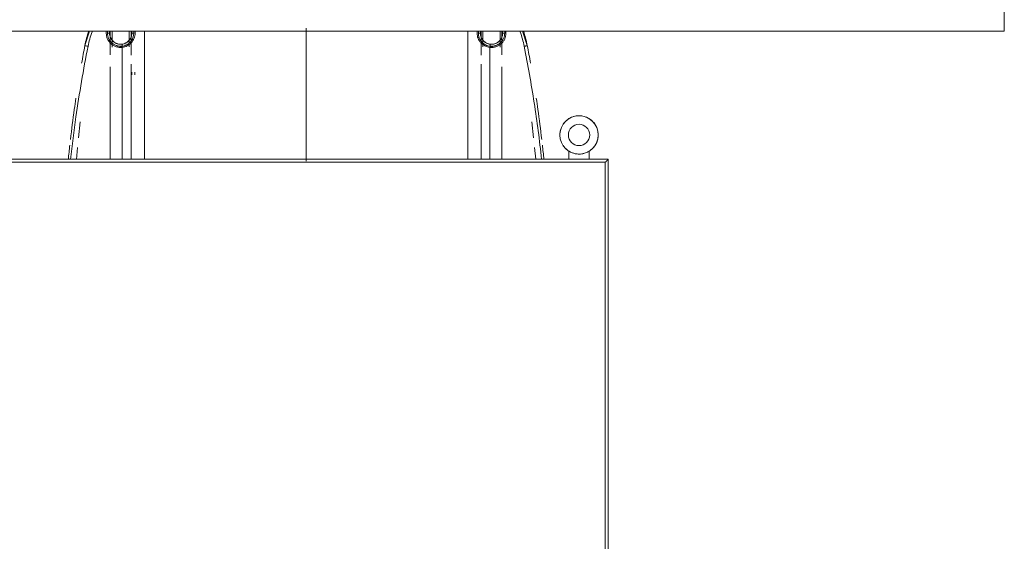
# Model space of a CAD drawing. Header units: metres. Extents: x 1.7 to 42.3, y -72.9 to -47.6.
# Tile 20 of 216: x 7.5 to 8.4, y -70 to -69.5. Entities that reach past the tile are written whole.
import ezdxf

# ---------------------------------------------------------------- set-up
doc = ezdxf.new("R2010")
doc.units = ezdxf.units.M
doc.layers.add('A-GENM', color=7, linetype='Continuous', lineweight=18)
doc.layers.add('I-FURN', color=7, linetype='Continuous', lineweight=18)

# ---------------------------------------------------------------- blocks, each defined once
blk = doc.blocks.new('FDE_CJU03_ConjuntoUsoMúltiplo_1mesa4cadeiras - CJU03_ConjuntoUsoMúltiplo_01mesa04cadeiras-5394098-2PAV - FRIGORÍFICA')
at = {"layer": 'I-FURN', "color": 253, "true_color": 0xaaaaaa}
for p, q in [((-0.3, 0.6), (-0.3, -0.6)), ((0.28833, 0.6), (-0.3, 0.6)), ((-0.297, -0.597), (-0.297, 0.597)), ((-0.297, 0.597), (0.28833, 0.597)), ((-0.297, 0.597), (0.28833, 0.597)), ((-0.297, 0.597), (-0.297, -0.597)), ((-0.2999, 0.581), (-0.30784, 0.581)), ((-0.30784, 0.561), (-0.2999, 0.561)), ((-0.3116, 0.52699), (-0.2999, 0.52819)), ((-0.41239, 0.51981), (-0.42667, 0.51514)), ((-0.33687, 0.52438), (-0.32106, 0.52601)), ((-0.2999, 0.4947), (-0.39144, 0.4947)), ((-0.41172, 0.48298), (-0.41065, 0.48298)), ((-0.42471, 0.47335), (-0.42667, 0.47335)), ((-0.42667, 0.47136), (-0.42476, 0.47136)), ((-0.394, 0.474), (-0.2999, 0.474)), ((-0.42476, 0.13035), (-0.42667, 0.13035)), ((-0.42471, 0.12835), (-0.42667, 0.12835)), ((-0.42667, 0.12835), (-0.42471, 0.12835)), ((-0.2999, 0.1277), (-0.394, 0.1277)), ((-0.41065, 0.11872), (-0.41172, 0.11872)), ((-0.39144, 0.107), (-0.2999, 0.107)), ((-0.41239, 0.08189), (-0.42667, 0.08656)), ((-0.41239, 0.08189), (-0.42667, 0.08655)), ((-0.33688, 0.07732), (-0.32105, 0.07571)), ((-0.31143, 0.07473), (-0.2996, 0.07353))]:
    blk.add_line(p, q, dxfattribs=at)
at = {"layer": 'I-FURN', "color": 253, "true_color": 0xaaaaaa, "flags": 128}
for points in [[(-0.42667, 0.4928), (-0.42576, 0.4928), (-0.42401, 0.4928), (-0.42222, 0.4928), (-0.42039, 0.4928), (-0.41854, 0.4928), (-0.41665, 0.4928), (-0.41474, 0.4928), (-0.41281, 0.4928), (-0.41086, 0.4928)], [(-0.40337, 0.4947), (-0.40536, 0.4947), (-0.40735, 0.4947), (-0.40933, 0.4947), (-0.41129, 0.4947), (-0.41324, 0.4947), (-0.41517, 0.4947), (-0.41707, 0.4947), (-0.41895, 0.4947), (-0.4208, 0.4947), (-0.42262, 0.4947), (-0.4244, 0.4947), (-0.42614, 0.4947)], [(-0.41377, 0.48314), (-0.41374, 0.48522), (-0.41411, 0.4873), (-0.41487, 0.48926), (-0.41598, 0.49105), (-0.41742, 0.49259), (-0.41904, 0.49378), (-0.42183, 0.49496), (-0.42471, 0.49535)], [(-0.42471, 0.47335), (-0.42265, 0.47355), (-0.42062, 0.47414), (-0.41874, 0.47511), (-0.4171, 0.47641), (-0.41582, 0.47787), (-0.41443, 0.48042), (-0.41377, 0.48314)], [(-0.2999, 0.48285), (-0.32732, 0.48283), (-0.35506, 0.48282), (-0.38282, 0.4828), (-0.4106, 0.48278)], [(-0.42667, 0.474), (-0.42576, 0.474), (-0.42401, 0.474), (-0.42222, 0.474), (-0.42039, 0.474), (-0.41854, 0.474), (-0.41665, 0.474), (-0.41474, 0.474), (-0.41281, 0.474), (-0.41086, 0.474), (-0.40889, 0.474), (-0.40691, 0.474), (-0.40492, 0.474), (-0.40293, 0.474)], [(-0.41129, 0.4759), (-0.41324, 0.4759), (-0.41517, 0.4759), (-0.41707, 0.4759), (-0.41895, 0.4759), (-0.4208, 0.4759), (-0.42262, 0.4759), (-0.4244, 0.4759), (-0.42614, 0.4759)], [(-0.2999, 0.46085), (-0.30338, 0.46085), (-0.33902, 0.46085), (-0.37469, 0.46085), (-0.41039, 0.46085), (-0.42667, 0.46085)], [(-0.42667, 0.14085), (-0.41039, 0.14085), (-0.37469, 0.14085), (-0.33902, 0.14085), (-0.30338, 0.14085), (-0.2999, 0.14085)], [(-0.42667, 0.1277), (-0.42576, 0.1277), (-0.42401, 0.1277), (-0.42222, 0.1277), (-0.42039, 0.1277), (-0.41854, 0.1277), (-0.41665, 0.1277), (-0.41474, 0.1277), (-0.41281, 0.1277), (-0.41086, 0.1277), (-0.40889, 0.1277), (-0.40691, 0.1277), (-0.40492, 0.1277), (-0.40293, 0.1277)], [(-0.41377, 0.11856), (-0.4142, 0.12061), (-0.41502, 0.12255), (-0.41618, 0.1243), (-0.41767, 0.1258), (-0.41925, 0.1269), (-0.42194, 0.12799), (-0.42471, 0.12835)], [(-0.38605, 0.1312), (-0.3858, 0.1312), (-0.38553, 0.1312), (-0.38521, 0.1312), (-0.38487, 0.1312), (-0.38449, 0.1312), (-0.38408, 0.1312), (-0.38364, 0.1312)], [(-0.38333, 0.1282), (-0.38379, 0.1282), (-0.38422, 0.1282), (-0.38462, 0.1282), (-0.38499, 0.1282), (-0.38533, 0.1282), (-0.38563, 0.1282), (-0.38589, 0.1282), (-0.38605, 0.1282)], [(-0.41129, 0.1258), (-0.41324, 0.1258), (-0.41517, 0.1258), (-0.41707, 0.1258), (-0.41895, 0.1258), (-0.4208, 0.1258), (-0.42262, 0.1258), (-0.4244, 0.1258), (-0.42614, 0.1258)], [(-0.42471, 0.10635), (-0.42264, 0.10655), (-0.42061, 0.10714), (-0.41874, 0.10811), (-0.41709, 0.10942), (-0.41572, 0.11101), (-0.41471, 0.11275), (-0.41384, 0.11565), (-0.41377, 0.11856)], [(-0.42667, 0.1089), (-0.42576, 0.1089), (-0.42401, 0.1089), (-0.42222, 0.1089), (-0.42039, 0.1089), (-0.41854, 0.1089), (-0.41665, 0.1089), (-0.41474, 0.1089), (-0.41281, 0.1089), (-0.41086, 0.1089)], [(-0.40337, 0.107), (-0.40536, 0.107), (-0.40735, 0.107), (-0.40933, 0.107), (-0.41129, 0.107), (-0.41324, 0.107), (-0.41517, 0.107), (-0.41707, 0.107), (-0.41895, 0.107), (-0.4208, 0.107), (-0.42262, 0.107), (-0.4244, 0.107), (-0.42614, 0.107)]]:
    blk.add_lwpolyline(points, dxfattribs=at)
at = {"layer": 'I-FURN', "color": 253, "true_color": 0xaaaaaa}
for centre, radius, start, end in [((-0.32396, 0.571), 0.019, 0, 180), ((-0.324, 0.571), 0.01896, 123.41546, 164.02616), ((-0.324, 0.571), 0.01896, 69.48811, 100.93945), ((-0.324, 0.571), 0.01896, 23.74265, 55.98552), ((-0.324, 0.571), 0.01053, 0, 180), ((-0.324, 0.571), 0.01896, 0, 16.66606), ((-0.324, 0.571), 0.01896, 169.02538, 180), ((-0.324, 0.571), 0.01896, 180, 196.66606), ((-0.32396, 0.571), 0.019, 180, 360), ((-0.324, 0.571), 0.01053, 180, 0), ((-0.324, 0.571), 0.01896, 303.41546, 344.02616), ((-0.324, 0.571), 0.01896, 349.02538, 0), ((-0.324, 0.571), 0.01896, 203.74265, 235.98553), ((-0.324, 0.571), 0.01896, 249.48811, 280.93945)]:
    blk.add_arc(centre, radius, start, end, dxfattribs=at)
for points, knots in [([(-0.297, 0.597), (-0.29727, 0.59726), (-0.29765, 0.59765), (-0.29815, 0.59815), (-0.29845, 0.59845), (-0.29867, 0.59867), (-0.29888, 0.59888), (-0.29908, 0.59908), (-0.29926, 0.59926), (-0.29942, 0.59942), (-0.29961, 0.59961), (-0.29978, 0.59978), (-0.29995, 0.59995), (-0.3, 0.6), (-0.3, 0.6)], [-1, -1, -1, -1, -0.833333, -0.75, -0.666667, -0.625, -0.583333, -0.5, -0.458333, -0.416667, -0.333333, -0.25, -0.166667, 0, 0, 0, 0]), ([(-0.41174, 0.5167), (-0.39317, 0.52039), (-0.356, 0.52697), (-0.31859, 0.53193), (-0.2999, 0.53399)], [0, 0, 0, 0, 0.2222222, 0.4430121, 0.4430121, 0.4430121, 0.4430121]), ([(-0.3195, 0.5341), (-0.32942, 0.53294), (-0.34304, 0.53118), (-0.35663, 0.52922), (-0.36033, 0.52866)], [0.6330711, 0.6330711, 0.6330711, 0.6330711, 0.75, 0.7938399, 0.7938399, 0.7938399, 0.7938399]), ([(-0.36033, 0.52866), (-0.35663, 0.52922), (-0.34304, 0.53118), (-0.32942, 0.53294), (-0.3195, 0.5341)], [0.2061667, 0.2061667, 0.2061667, 0.2061667, 0.25, 0.3669429, 0.3669429, 0.3669429, 0.3669429]), ([(-0.42475, 0.49868), (-0.4237, 0.49866), (-0.42219, 0.49849), (-0.42029, 0.49798), (-0.4185, 0.49729), (-0.41632, 0.496), (-0.41409, 0.494), (-0.41236, 0.49155), (-0.41111, 0.48878), (-0.41053, 0.48594), (-0.4105, 0.4839), (-0.41059, 0.48285)], [0, 0, 0, 0, 0.125, 0.1875, 0.25, 0.375, 0.5, 0.625, 0.75, 0.875, 1, 1, 1, 1]), ([(-0.42471, 0.49535), (-0.42471, 0.49535), (-0.42473, 0.49551), (-0.42474, 0.49595), (-0.42475, 0.49653), (-0.42475, 0.49708), (-0.42475, 0.49743)], [0, 0, 0, 0, 0.333333, 0.5, 0.666667, 1, 1, 1, 1]), ([(-0.41166, 0.48468), (-0.41167, 0.48503), (-0.41172, 0.48584), (-0.41191, 0.48706), (-0.41235, 0.48874), (-0.4133, 0.49084), (-0.41436, 0.49231), (-0.41497, 0.49298)], [0.07592, 0.07592, 0.07592, 0.07592, 0.125, 0.1875, 0.25, 0.375, 0.5, 0.5, 0.5, 0.5]), ([(-0.42476, 0.47136), (-0.42159, 0.47135), (-0.41688, 0.47318), (-0.41295, 0.47827), (-0.41202, 0.48132), (-0.41185, 0.48285)], [0, 0, 0, 0, 0.5, 0.75, 1, 1, 1, 1]), ([(-0.4106, 0.48278), (-0.41071, 0.48196), (-0.41108, 0.48027), (-0.41187, 0.47823), (-0.41273, 0.47671), (-0.41349, 0.47565), (-0.41435, 0.47466), (-0.41526, 0.47376), (-0.41626, 0.47294), (-0.41771, 0.47195), (-0.42044, 0.4706), (-0.42295, 0.47014), (-0.42475, 0.47011)], [0, 0, 0, 0, 0.125, 0.25, 0.3125, 0.375, 0.4375, 0.5, 0.5625, 0.625, 0.75, 1, 1, 1, 1]), ([(-0.42001, 0.4722), (-0.41928, 0.47248), (-0.41821, 0.47301), (-0.41688, 0.4739), (-0.41597, 0.47465), (-0.41513, 0.47547), (-0.41435, 0.47638), (-0.41366, 0.47735), (-0.41288, 0.47874), (-0.41215, 0.48062), (-0.41183, 0.4822), (-0.41172, 0.48298)], [0.25, 0.25, 0.25, 0.25, 0.375, 0.4375, 0.5, 0.5625, 0.625, 0.6875, 0.75, 0.875, 1, 1, 1, 1]), ([(-0.41377, 0.48314), (-0.41377, 0.48313), (-0.41364, 0.48309), (-0.41323, 0.48303), (-0.41269, 0.48295), (-0.41219, 0.48289), (-0.41185, 0.48285)], [0, 0, 0, 0, 0.333333, 0.5, 0.666667, 1, 1, 1, 1]), ([(-0.42476, 0.47136), (-0.42476, 0.4717), (-0.42475, 0.47223), (-0.42474, 0.47278), (-0.42473, 0.47299), (-0.42473, 0.47308)], [0, 0, 0, 0, 0.3333333, 0.5, 0.6666667, 0.6666667, 0.6666667, 0.6666667]), ([(-0.4296, 0.30085), (-0.42593, 0.30085), (-0.41721, 0.30085), (-0.39894, 0.30085), (-0.38046, 0.30085), (-0.36501, 0.30085), (-0.35334, 0.30085), (-0.34376, 0.30085), (-0.33629, 0.30085), (-0.33087, 0.30085), (-0.32545, 0.30085), (-0.31798, 0.30085), (-0.30885, 0.30085), (-0.30153, 0.30085), (-0.29811, 0.30085)], [0.2953586, 0.2953586, 0.2953586, 0.2953586, 0.3333333, 0.375, 0.4166667, 0.4375, 0.4583333, 0.4791667, 0.4895833, 0.5, 0.5104167, 0.5208333, 0.5416667, 0.5600637, 0.5600637, 0.5600637, 0.5600637]), ([(-0.42473, 0.12862), (-0.42473, 0.12871), (-0.42474, 0.12892), (-0.42475, 0.12948), (-0.42476, 0.13), (-0.42476, 0.13035)], [0.3333333, 0.3333333, 0.3333333, 0.3333333, 0.5, 0.6666667, 1, 1, 1, 1]), ([(-0.41185, 0.11885), (-0.41202, 0.12039), (-0.41295, 0.12343), (-0.41688, 0.12852), (-0.42159, 0.13035), (-0.42476, 0.13035)], [0, 0, 0, 0, 0.25, 0.5, 1, 1, 1, 1]), ([(-0.42475, 0.1316), (-0.42296, 0.13157), (-0.42045, 0.1311), (-0.41772, 0.12975), (-0.41626, 0.12877), (-0.41527, 0.12795), (-0.41435, 0.12705), (-0.4135, 0.12606), (-0.41274, 0.125), (-0.41188, 0.12348), (-0.41108, 0.12144), (-0.41071, 0.11974), (-0.4106, 0.11892)], [0, 0, 0, 0, 0.25, 0.375, 0.4375, 0.5, 0.5625, 0.625, 0.6875, 0.75, 0.875, 1, 1, 1, 1]), ([(-0.41172, 0.11872), (-0.41183, 0.1195), (-0.41215, 0.12108), (-0.41288, 0.12296), (-0.41366, 0.12435), (-0.41435, 0.12532), (-0.41513, 0.12623), (-0.41597, 0.12706), (-0.41688, 0.1278), (-0.41821, 0.1287), (-0.41928, 0.12922), (-0.42001, 0.1295)], [0, 0, 0, 0, 0.125, 0.25, 0.3125, 0.375, 0.4375, 0.5, 0.5625, 0.625, 0.75, 0.75, 0.75, 0.75]), ([(-0.41059, 0.11885), (-0.4105, 0.1178), (-0.41052, 0.11577), (-0.41111, 0.11293), (-0.41235, 0.11016), (-0.41408, 0.10771), (-0.41631, 0.10571), (-0.41849, 0.10441), (-0.42029, 0.10372), (-0.42218, 0.10321), (-0.4237, 0.10304), (-0.42475, 0.10302)], [0, 0, 0, 0, 0.125, 0.25, 0.375, 0.5, 0.625, 0.75, 0.8125, 0.875, 1, 1, 1, 1]), ([(-0.41497, 0.10872), (-0.41436, 0.10939), (-0.4133, 0.11086), (-0.41235, 0.11296), (-0.41191, 0.11464), (-0.41172, 0.11586), (-0.41167, 0.11667), (-0.41166, 0.11703)], [0.5, 0.5, 0.5, 0.5, 0.625, 0.75, 0.8125, 0.875, 0.9240867, 0.9240867, 0.9240867, 0.9240867]), ([(-0.41377, 0.11856), (-0.41377, 0.11858), (-0.41364, 0.11861), (-0.41323, 0.11868), (-0.41269, 0.11875), (-0.41219, 0.11881), (-0.41185, 0.11885)], [0, 0, 0, 0, 0.333333, 0.5, 0.666667, 1, 1, 1, 1]), ([(-0.2999, 0.11885), (-0.30903, 0.11885), (-0.3459, 0.11885), (-0.38281, 0.11885), (-0.41059, 0.11885)], [0.5568026, 0.5568026, 0.5568026, 0.5568026, 0.6666667, 1, 1, 1, 1]), ([(-0.42471, 0.10635), (-0.42471, 0.10635), (-0.42473, 0.1062), (-0.42474, 0.10575), (-0.42475, 0.10517), (-0.42475, 0.10463), (-0.42475, 0.10427)], [0, 0, 0, 0, 0.333333, 0.5, 0.666667, 1, 1, 1, 1]), ([(-0.2996, 0.06768), (-0.31369, 0.06923), (-0.35123, 0.07398), (-0.38853, 0.08039), (-0.41174, 0.085)], [0.5558065, 0.5558065, 0.5558065, 0.5558065, 0.7222222, 1, 1, 1, 1]), ([(-0.36033, 0.07304), (-0.35663, 0.07248), (-0.34304, 0.07052), (-0.32942, 0.06876), (-0.3195, 0.06761)], [0.2061682, 0.2061682, 0.2061682, 0.2061682, 0.25, 0.3669297, 0.3669297, 0.3669297, 0.3669297]), ([(-0.3195, 0.0676), (-0.32942, 0.06876), (-0.34304, 0.07052), (-0.35663, 0.07248), (-0.36033, 0.07304)], [0.6330562, 0.6330562, 0.6330562, 0.6330562, 0.75, 0.7938251, 0.7938251, 0.7938251, 0.7938251])]:
    blk.add_open_spline(points, degree=3, knots=knots, dxfattribs=at)
for points in [[(-0.31396, 0.53473), (-0.30928, 0.53526), (-0.30461, 0.53576), (-0.29993, 0.53624)], [(-0.29993, 0.53624), (-0.30461, 0.53576), (-0.30928, 0.53526), (-0.31395, 0.53473)], [(-0.41239, 0.51981), (-0.41725, 0.51889), (-0.42205, 0.51759), (-0.42672, 0.51595)], [(-0.42601, 0.51268), (-0.42136, 0.51439), (-0.41659, 0.51574), (-0.41174, 0.5167)], [(-0.39492, 0.52303), (-0.40075, 0.522), (-0.40657, 0.52092), (-0.41239, 0.51981)], [(-0.41239, 0.51981), (-0.40657, 0.52092), (-0.40075, 0.522), (-0.39492, 0.52303)], [(-0.41174, 0.5167), (-0.41182, 0.51713), (-0.41198, 0.51796), (-0.41219, 0.51899), (-0.41234, 0.51966), (-0.41238, 0.51982), (-0.41239, 0.51981)], [(-0.42667, 0.49868), (-0.42603, 0.49868), (-0.42539, 0.49868), (-0.42475, 0.49868)], [(-0.42475, 0.49743), (-0.42539, 0.49743), (-0.42603, 0.49743), (-0.42667, 0.49743)], [(-0.41185, 0.48285), (-0.41165, 0.48468), (-0.41202, 0.48843), (-0.41479, 0.49333), (-0.41929, 0.49665), (-0.42293, 0.49743), (-0.42475, 0.49743)], [(-0.42667, 0.49535), (-0.42601, 0.49535), (-0.42536, 0.49535), (-0.42471, 0.49535)], [(-0.42471, 0.49535), (-0.42316, 0.49535), (-0.42009, 0.49469), (-0.41627, 0.49191), (-0.41392, 0.48781), (-0.4136, 0.48467), (-0.41377, 0.48314)], [(-0.41377, 0.48314), (-0.41392, 0.48181), (-0.41471, 0.4792), (-0.41721, 0.47597), (-0.42069, 0.47386), (-0.42337, 0.47335), (-0.42471, 0.47335)], [(-0.41172, 0.48298), (-0.41168, 0.48347), (-0.41166, 0.48394), (-0.41166, 0.48441)], [(-0.42475, 0.47011), (-0.42539, 0.47011), (-0.42603, 0.47011), (-0.42667, 0.47011)], [(-0.42667, 0.13159), (-0.42603, 0.13159), (-0.42539, 0.1316), (-0.42475, 0.1316)], [(-0.42471, 0.12835), (-0.42337, 0.12835), (-0.42069, 0.12785), (-0.41721, 0.12573), (-0.41471, 0.1225), (-0.41392, 0.11989), (-0.41377, 0.11856)], [(-0.42475, 0.10427), (-0.42293, 0.10427), (-0.41929, 0.10505), (-0.41479, 0.10838), (-0.41202, 0.11327), (-0.41165, 0.11702), (-0.41185, 0.11885)], [(-0.41377, 0.11856), (-0.4136, 0.11703), (-0.41392, 0.11389), (-0.41627, 0.10979), (-0.42009, 0.10701), (-0.42316, 0.10635), (-0.42471, 0.10635)], [(-0.41166, 0.11729), (-0.41166, 0.11776), (-0.41168, 0.11823), (-0.41172, 0.11872)], [(-0.42471, 0.10635), (-0.42536, 0.10635), (-0.42601, 0.10635), (-0.42667, 0.10635)], [(-0.42667, 0.10427), (-0.42603, 0.10427), (-0.42539, 0.10427), (-0.42475, 0.10427)], [(-0.42475, 0.10302), (-0.42539, 0.10302), (-0.42603, 0.10302), (-0.42667, 0.10302)], [(-0.41174, 0.085), (-0.41659, 0.08596), (-0.42136, 0.08731), (-0.42601, 0.08901)], [(-0.42672, 0.08575), (-0.42205, 0.08411), (-0.41725, 0.08282), (-0.41239, 0.08189)], [(-0.41239, 0.08189), (-0.41725, 0.08282), (-0.42205, 0.08411), (-0.42672, 0.08575)], [(-0.41239, 0.08189), (-0.41238, 0.08189), (-0.41234, 0.08204), (-0.41219, 0.08271), (-0.41198, 0.08374), (-0.41182, 0.08457), (-0.41174, 0.085)], [(-0.41239, 0.08189), (-0.40657, 0.08078), (-0.40075, 0.07971), (-0.39492, 0.07867)], [(-0.39492, 0.07867), (-0.40075, 0.07971), (-0.40657, 0.08078), (-0.41239, 0.08189)], [(-0.31395, 0.06697), (-0.30918, 0.06643), (-0.30441, 0.06592), (-0.29963, 0.06544)], [(-0.29963, 0.06544), (-0.30441, 0.06592), (-0.30918, 0.06643), (-0.31395, 0.06697)]]:
    blk.add_open_spline(points, degree=3, dxfattribs=at)
blk = doc.blocks.new('Led_Stripe_11805 - Led_Stripe_11805-8047500-2PAV - FRIGORÍFICA')
at = {"layer": 'A-GENM', "color": 253, "true_color": 0xaaaaaa}
for p, q in [((-1, 0.01), (1, 0.01)), ((1, 0.01), (1, -0.01))]:
    blk.add_line(p, q, dxfattribs=at)
blk = doc.blocks.new('4 GRE - ESCOLA DE CINEMA E AUDIOVISUAL CINE REX R07_rvt-1-2PAV - FRIGORÍFICA')
at = {"layer": 'A-GENM', "color": 253, "lineweight": 18, "true_color": 0xaaaaaa, "extrusion": (0, 0, -1), "rotation": 180}
blk.add_blockref('Led_Stripe_11805 - Led_Stripe_11805-8047500-2PAV - FRIGORÍFICA', (-7.42694, -69.49156), dxfattribs=at)
at = {"layer": 'I-FURN', "color": 253, "lineweight": 18, "true_color": 0xaaaaaa, "rotation": 270.0000000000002}
blk.add_blockref('FDE_CJU03_ConjuntoUsoMúltiplo_1mesa4cadeiras - CJU03_ConjuntoUsoMúltiplo_01mesa04cadeiras-5394098-2PAV - FRIGORÍFICA', (7.43499, -69.92822), dxfattribs=at)

msp = doc.modelspace()

# ---------------------------------------------------------------- block references
at = {"lineweight": 5}
msp.add_blockref('4 GRE - ESCOLA DE CINEMA E AUDIOVISUAL CINE REX R07_rvt-1-2PAV - FRIGORÍFICA', (0, 0), dxfattribs=at)

doc.saveas('drawing.dxf')
